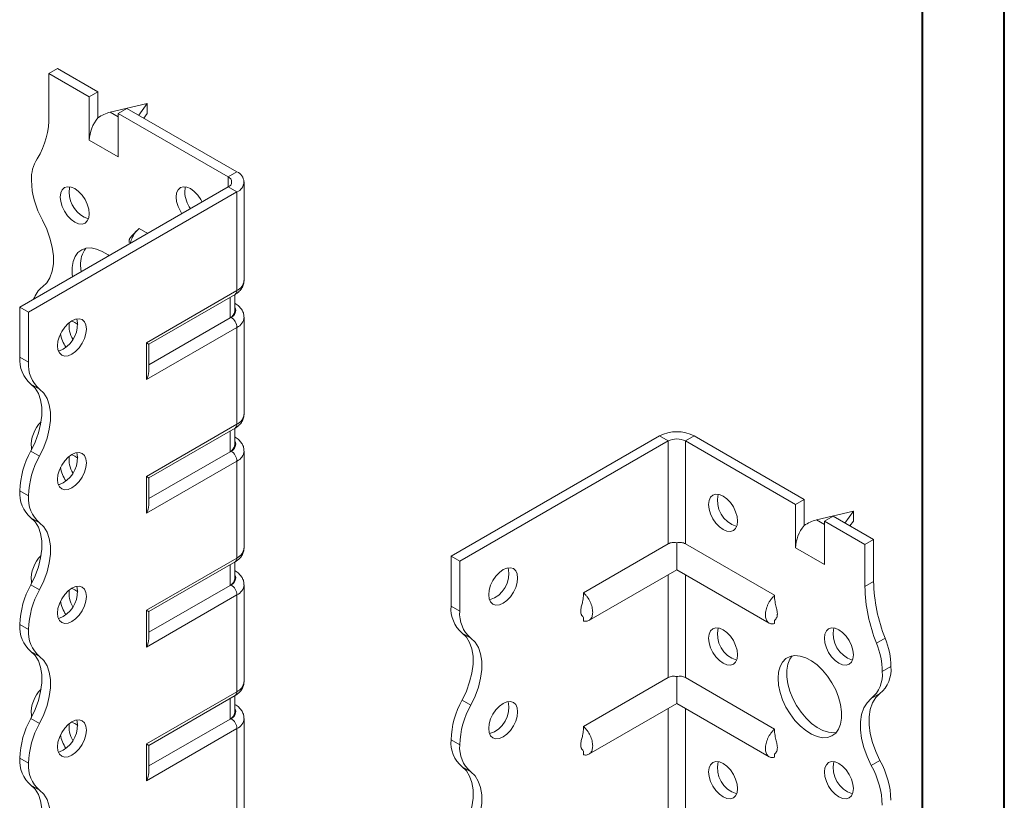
# Model space of a CAD drawing. Header units: millimetres. Extents: x 0 to 210, y 0 to 297.
# Tile 4 of 6: x 150 to 210, y 112 to 160. Entities that reach past the tile are written whole.
import ezdxf

# ---------------------------------------------------------------- set-up
doc = ezdxf.new("R2010")
doc.units = ezdxf.units.MM

msp = doc.modelspace()

# ---------------------------------------------------------------- linework, layer by layer
at = {"color": 7, "linetype": 'Continuous', "lineweight": 40}
for p, q in [((210.079, 0.215), (210.079, 297.215)), ((205.079, 5.215), (205.079, 292.215))]:
    msp.add_line(p, q, dxfattribs=at)
at = {"color": 7, "linetype": 'Continuous', "lineweight": 15}
for p, q in [((151.716, 156.758), (152.246, 157.064)), ((154.721, 155.636), (152.246, 157.064)), ((151.716, 156.758), (151.716, 154.194)), ((154.191, 155.329), (151.716, 156.758)), ((154.721, 155.636), (154.191, 155.329)), ((154.191, 152.676), (154.191, 155.329)), ((154.721, 154.042), (154.721, 155.636)), ((157.726, 154.921), (155.472, 154.385)), ((155.958, 154.309), (156.489, 154.615)), ((163.206, 150.737), (156.489, 154.615)), ((157.211, 154.198), (157.726, 154.921)), ((157.726, 154.921), (157.726, 154.309)), ((155.472, 154.385), (155.958, 154.105)), ((155.958, 151.655), (155.958, 154.309)), ((162.676, 150.431), (155.958, 154.309)), ((157.726, 154.309), (157.52, 154.02)), ((154.191, 152.676), (155.958, 151.655)), ((162.676, 150.431), (163.206, 150.737)), ((162.676, 150.431), (162.676, 149.819)), ((149.948, 142.471), (162.676, 149.819)), ((162.676, 149.819), (163.206, 149.512)), ((163.646, 144.103), (163.646, 150.125)), ((150.478, 142.165), (163.206, 149.512)), ((163.206, 143.49), (163.206, 149.512)), ((157.766, 146.984), (157.231, 147.293)), ((153.66, 145.02), (153.688, 144.63)), ((157.68, 140.3), (163.206, 143.49)), ((157.827, 140.216), (163.103, 143.262)), ((163.079, 142.227), (163.079, 143.248)), ((162.787, 141.819), (162.787, 143.079)), ((163.103, 142.699), (163.079, 142.712)), ((163.103, 142.699), (163.079, 142.71)), ((150.478, 142.165), (149.948, 142.471)), ((149.948, 139.429), (149.948, 142.471)), ((150.478, 139.123), (150.478, 142.165)), ((162.787, 141.819), (157.827, 138.956)), ((162.853, 141.857), (162.787, 141.819)), ((163.646, 135.937), (163.646, 141.857)), ((163.206, 141.245), (157.68, 138.055)), ((163.206, 135.325), (163.206, 141.245)), ((157.68, 138.055), (157.68, 140.3)), ((157.827, 138.548), (157.827, 140.216)), ((149.948, 139.429), (150.478, 139.123)), ((151.154, 137.472), (150.623, 137.778)), ((157.68, 132.135), (163.206, 135.325)), ((157.827, 132.05), (163.103, 135.096)), ((162.787, 133.654), (162.787, 134.914)), ((163.079, 134.062), (163.079, 135.083)), ((163.103, 134.533), (163.079, 134.546)), ((163.103, 134.533), (163.079, 134.544)), ((176.288, 127.265), (189.016, 134.613)), ((176.818, 126.959), (189.546, 134.307)), ((189.546, 134.307), (189.016, 134.613)), ((189.546, 134.307), (189.546, 128.026)), ((190.607, 134.307), (191.137, 134.613)), ((190.607, 128.026), (190.607, 134.307)), ((190.607, 134.307), (197.324, 130.429)), ((191.137, 134.613), (197.854, 130.735)), ((150.623, 133.695), (151.154, 133.389)), ((150.655, 133.895), (150.658, 133.76)), ((162.787, 133.654), (157.827, 130.79)), ((162.853, 133.692), (162.787, 133.654)), ((163.646, 127.772), (163.646, 133.692)), ((163.206, 133.08), (157.68, 129.889)), ((163.206, 127.16), (163.206, 133.08)), ((157.68, 129.889), (157.68, 132.135)), ((157.827, 130.382), (157.827, 132.05)), ((150.478, 130.958), (149.948, 131.264)), ((149.948, 131.263), (149.948, 131.264)), ((149.948, 131.263), (150.478, 130.957)), ((150.478, 130.957), (150.478, 130.958)), ((197.854, 130.735), (197.324, 130.429)), ((197.854, 129.142), (197.854, 130.735)), ((197.324, 127.775), (197.324, 130.429)), ((200.86, 130.02), (198.606, 129.485)), ((200.344, 129.298), (200.86, 130.02)), ((200.86, 130.02), (200.86, 129.408)), ((151.153, 129.306), (150.623, 129.613)), ((198.606, 129.485), (199.092, 129.204)), ((199.092, 129.408), (199.622, 129.715)), ((199.092, 126.755), (199.092, 129.408)), ((199.092, 129.408), (201.567, 127.98)), ((199.622, 129.715), (202.097, 128.286)), ((200.86, 129.408), (200.654, 129.119)), ((201.567, 127.98), (202.097, 128.286)), ((202.097, 128.286), (202.097, 125.722)), ((189.546, 128.026), (184.374, 125.04)), ((190.076, 128.081), (190.076, 126.443)), ((190.607, 128.026), (196.051, 124.883)), ((197.324, 127.775), (199.092, 126.755)), ((201.567, 127.98), (201.567, 125.416)), ((157.68, 123.97), (163.206, 127.16)), ((157.827, 123.885), (163.103, 126.931)), ((163.079, 125.897), (163.079, 126.917)), ((176.288, 127.265), (176.818, 126.959)), ((176.288, 124.224), (176.288, 127.265)), ((176.818, 123.918), (176.818, 126.959)), ((162.787, 125.488), (162.787, 126.748)), ((163.103, 126.368), (163.079, 126.381)), ((163.103, 126.368), (163.079, 126.379)), ((184.711, 123.346), (190.076, 126.443)), ((190.076, 126.443), (195.714, 123.189)), ((150.655, 125.729), (150.658, 125.595)), ((189.546, 126.137), (189.546, 119.861)), ((190.607, 119.861), (190.607, 126.137)), ((201.567, 125.416), (202.097, 125.722)), ((150.623, 125.53), (151.154, 125.223)), ((162.787, 125.488), (157.827, 122.625)), ((162.853, 125.527), (162.787, 125.488)), ((163.646, 119.607), (163.646, 125.526)), ((163.206, 124.914), (157.68, 121.724)), ((163.206, 118.994), (163.206, 124.914)), ((157.68, 121.724), (157.68, 123.97)), ((157.827, 122.217), (157.827, 123.885)), ((176.288, 124.224), (176.818, 123.918)), ((184.373, 123.535), (184.374, 123.312)), ((196.051, 123.372), (196.051, 123.155)), ((150.478, 122.792), (149.948, 123.098)), ((149.948, 123.098), (150.478, 122.792)), ((149.948, 123.098), (149.948, 123.098)), ((150.478, 122.792), (150.478, 122.792)), ((177.493, 122.266), (176.963, 122.572)), ((202.274, 121.952), (202.804, 122.258)), ((151.153, 121.141), (150.623, 121.447)), ((202.627, 120.223), (203.158, 120.529)), ((189.546, 119.861), (184.374, 116.875)), ((190.076, 119.915), (190.076, 118.278)), ((190.607, 119.861), (196.051, 116.718)), ((157.68, 115.804), (163.206, 118.994)), ((157.827, 115.72), (163.103, 118.765)), ((162.787, 117.323), (162.787, 118.583)), ((163.079, 117.731), (163.079, 118.752)), ((176.963, 118.489), (177.493, 118.183)), ((202.482, 118.877), (201.952, 118.571)), ((163.103, 118.202), (163.079, 118.216)), ((163.103, 118.202), (163.079, 118.213)), ((184.711, 115.18), (190.076, 118.278)), ((189.546, 117.972), (189.546, 111.695)), ((190.076, 118.278), (195.714, 115.023)), ((190.607, 111.695), (190.607, 117.972)), ((150.623, 117.364), (151.154, 117.058)), ((150.655, 117.564), (150.655, 117.563)), ((150.655, 117.563), (150.658, 117.429)), ((162.787, 117.323), (157.827, 114.46)), ((162.853, 117.361), (162.787, 117.323)), ((163.646, 111.441), (163.646, 117.361)), ((163.206, 116.749), (157.68, 113.559)), ((163.206, 110.829), (163.206, 116.749)), ((157.68, 113.559), (157.68, 115.804)), ((157.827, 114.051), (157.827, 115.72)), ((176.818, 115.752), (176.288, 116.058)), ((176.288, 116.058), (176.818, 115.752)), ((176.288, 116.058), (176.288, 116.058)), ((176.818, 115.752), (176.818, 115.752)), ((150.478, 114.627), (149.948, 114.933)), ((149.948, 114.932), (149.948, 114.933)), ((149.948, 114.932), (150.478, 114.626)), ((184.373, 115.37), (184.374, 115.147)), ((196.051, 115.207), (196.051, 114.989)), ((150.478, 114.626), (150.478, 114.627)), ((177.493, 114.101), (176.963, 114.407)), ((201.952, 114.488), (202.483, 114.794)), ((151.153, 112.976), (150.623, 113.282))]:
    msp.add_line(p, q, dxfattribs=at)
at = {"color": 7, "linetype": 'Continuous', "lineweight": 15, "flags": 128}
for points in [[(154.191, 148.185), (154.16, 148.466), (154.072, 148.763), (153.932, 149.056), (153.749, 149.324), (153.535, 149.549), (153.307, 149.716), (153.078, 149.813), (152.865, 149.834), (152.682, 149.777), (152.541, 149.647), (152.453, 149.452), (152.423, 149.205), (152.453, 148.924), (152.541, 148.626), (152.682, 148.334), (152.865, 148.066), (153.078, 147.841), (153.307, 147.674), (153.535, 147.577), (153.749, 147.556), (153.932, 147.612), (154.072, 147.743), (154.16, 147.938), (154.191, 148.185)], [(153.006, 149.828), (152.983, 149.758), (152.953, 149.511)], [(161.085, 148.9), (161.003, 149.056), (160.82, 149.324), (160.607, 149.549), (160.378, 149.716), (160.149, 149.814), (159.936, 149.835), (159.753, 149.778), (159.612, 149.648), (159.524, 149.453), (159.494, 149.206), (159.524, 148.924), (159.612, 148.627), (159.753, 148.335), (159.847, 148.186)], [(160.077, 149.829), (160.054, 149.759), (160.024, 149.512)], [(151.33, 143.712), (151.59, 143.957), (151.791, 144.28), (151.928, 144.671), (151.997, 145.12), (151.997, 145.616), (151.928, 146.146), (151.791, 146.695), (151.59, 147.249), (151.33, 147.795)], [(155.399, 145.618), (155.335, 145.666), (154.987, 145.885), (154.642, 146.031), (154.31, 146.098), (154.003, 146.084), (153.731, 145.99), (153.501, 145.82), (153.322, 145.577), (153.2, 145.271), (153.138, 144.911), (153.138, 144.508), (153.157, 144.324)], [(153.13, 141.654), (152.901, 141.487), (152.688, 141.262), (152.505, 140.994), (152.364, 140.702), (152.276, 140.405), (152.246, 140.123), (152.276, 139.876), (152.364, 139.681), (152.505, 139.551), (152.688, 139.494), (152.901, 139.516), (153.13, 139.613), (153.359, 139.78), (153.572, 140.005), (153.755, 140.273), (153.895, 140.565), (153.984, 140.862), (154.014, 141.144), (153.984, 141.391), (153.895, 141.586), (153.755, 141.716), (153.572, 141.773), (153.359, 141.751), (153.13, 141.654)], [(153.483, 141.428), (153.307, 141.55), (153.105, 141.64)], [(152.6, 139.919), (152.371, 139.822), (152.299, 139.806)], [(150.623, 137.778), (150.883, 137.532), (151.084, 137.21), (151.22, 136.819), (151.29, 136.369), (151.29, 135.873), (151.22, 135.344), (151.084, 134.795), (150.883, 134.24), (150.623, 133.695)], [(151.154, 133.389), (151.413, 133.934), (151.614, 134.488), (151.751, 135.038), (151.82, 135.567), (151.82, 136.063), (151.751, 136.513), (151.614, 136.904), (151.413, 137.226), (151.154, 137.472)], [(153.13, 133.489), (152.901, 133.322), (152.688, 133.097), (152.505, 132.829), (152.364, 132.537), (152.276, 132.239), (152.246, 131.958), (152.276, 131.711), (152.364, 131.516), (152.505, 131.386), (152.688, 131.329), (152.901, 131.35), (153.13, 131.447), (153.359, 131.614), (153.572, 131.839), (153.755, 132.107), (153.895, 132.4), (153.984, 132.697), (154.014, 132.978), (153.984, 133.225), (153.895, 133.42), (153.755, 133.551), (153.572, 133.607), (153.359, 133.586), (153.13, 133.489)], [(153.483, 133.262), (153.307, 133.385), (153.105, 133.474)], [(152.6, 131.754), (152.371, 131.656), (152.299, 131.641)], [(192.021, 130.428), (192.051, 130.675), (192.139, 130.87), (192.28, 131.001), (192.463, 131.057), (192.676, 131.036), (192.905, 130.939), (193.133, 130.772), (193.347, 130.547), (193.53, 130.279), (193.67, 129.987), (193.758, 129.689), (193.789, 129.408), (193.758, 129.161), (193.67, 128.966), (193.53, 128.836), (193.347, 128.779), (193.133, 128.8), (192.905, 128.898), (192.676, 129.064), (192.463, 129.289), (192.28, 129.557), (192.139, 129.85), (192.051, 130.147), (192.021, 130.428)], [(150.623, 129.613), (150.883, 129.367), (151.083, 129.045), (151.22, 128.654), (151.29, 128.204), (151.29, 127.708), (151.22, 127.178), (151.084, 126.629), (150.883, 126.075), (150.623, 125.53)], [(151.154, 125.223), (151.413, 125.769), (151.614, 126.323), (151.751, 126.872), (151.82, 127.402), (151.82, 127.898), (151.751, 128.347), (151.614, 128.739), (151.413, 129.061), (151.153, 129.306)], [(179.47, 126.449), (179.241, 126.282), (179.028, 126.057), (178.845, 125.789), (178.704, 125.496), (178.616, 125.199), (178.586, 124.918), (178.616, 124.671), (178.704, 124.476), (178.845, 124.345), (179.028, 124.289), (179.241, 124.31), (179.47, 124.407), (179.698, 124.574), (179.912, 124.799), (180.095, 125.067), (180.235, 125.359), (180.323, 125.657), (180.354, 125.938), (180.323, 126.185), (180.235, 126.38), (180.095, 126.51), (179.912, 126.567), (179.698, 126.546), (179.47, 126.449)], [(153.13, 125.323), (152.901, 125.157), (152.688, 124.932), (152.505, 124.664), (152.364, 124.371), (152.276, 124.074), (152.246, 123.792), (152.276, 123.546), (152.364, 123.35), (152.505, 123.22), (152.688, 123.164), (152.901, 123.185), (153.13, 123.282), (153.359, 123.449), (153.572, 123.674), (153.755, 123.942), (153.895, 124.234), (153.984, 124.531), (154.014, 124.813), (153.984, 125.06), (153.895, 125.255), (153.755, 125.385), (153.572, 125.442), (153.359, 125.421), (153.13, 125.323)], [(153.483, 125.097), (153.307, 125.219), (153.105, 125.309)], [(152.6, 123.588), (152.371, 123.491), (152.299, 123.475)], [(192.021, 122.263), (192.051, 122.51), (192.139, 122.705), (192.28, 122.835), (192.463, 122.892), (192.676, 122.871), (192.905, 122.773), (193.133, 122.607), (193.347, 122.382), (193.53, 122.114), (193.67, 121.821), (193.758, 121.524), (193.789, 121.243), (193.758, 120.996), (193.67, 120.801), (193.53, 120.67), (193.347, 120.614), (193.133, 120.635), (192.905, 120.732), (192.676, 120.899), (192.463, 121.124), (192.28, 121.392), (192.139, 121.684), (192.051, 121.981), (192.021, 122.263)], [(199.092, 122.264), (199.122, 122.51), (199.21, 122.706), (199.351, 122.836), (199.534, 122.892), (199.747, 122.871), (199.976, 122.774), (200.204, 122.607), (200.418, 122.382), (200.601, 122.114), (200.741, 121.822), (200.829, 121.525), (200.86, 121.243), (200.829, 120.996), (200.741, 120.801), (200.601, 120.671), (200.418, 120.614), (200.204, 120.635), (199.976, 120.733), (199.747, 120.9), (199.534, 121.125), (199.351, 121.393), (199.21, 121.685), (199.122, 121.982), (199.092, 122.264)], [(176.963, 118.489), (177.222, 119.035), (177.423, 119.589), (177.56, 120.138), (177.63, 120.668), (177.63, 121.164), (177.56, 121.613), (177.423, 122.004), (177.222, 122.327), (176.963, 122.572)], [(177.493, 118.183), (177.753, 118.728), (177.954, 119.283), (178.09, 119.832), (178.16, 120.362), (178.16, 120.858), (178.09, 121.307), (177.954, 121.698), (177.753, 122.021), (177.493, 122.266)], [(150.623, 121.447), (150.883, 121.202), (151.083, 120.879), (151.22, 120.488), (151.29, 120.039), (151.29, 119.543), (151.22, 119.013), (151.084, 118.464), (150.883, 117.909), (150.623, 117.364)], [(151.154, 117.058), (151.413, 117.603), (151.614, 118.158), (151.751, 118.707), (151.82, 119.236), (151.82, 119.733), (151.751, 120.182), (151.614, 120.573), (151.413, 120.896), (151.153, 121.141)], [(196.263, 119.814), (196.295, 120.197), (196.387, 120.531), (196.539, 120.807), (196.744, 121.014), (196.996, 121.147), (197.287, 121.201), (197.607, 121.174), (197.947, 121.067), (198.295, 120.884), (198.641, 120.631), (198.972, 120.315), (199.279, 119.947), (199.552, 119.539), (199.781, 119.103), (199.96, 118.654), (200.082, 118.207), (200.145, 117.774), (200.145, 117.372), (200.082, 117.012), (199.96, 116.706), (199.781, 116.463), (199.552, 116.292), (199.279, 116.199), (198.972, 116.185), (198.641, 116.252), (198.295, 116.398), (197.947, 116.617), (197.607, 116.903), (197.287, 117.246), (196.996, 117.636), (196.744, 118.059), (196.539, 118.503), (196.387, 118.953), (196.295, 119.395), (196.263, 119.814)], [(197.124, 121.181), (196.986, 120.983), (196.864, 120.677), (196.802, 120.317), (196.802, 119.914), (196.864, 119.482), (196.986, 119.035), (197.165, 118.586), (197.394, 118.15), (197.667, 117.742), (197.974, 117.374), (198.306, 117.058), (198.651, 116.805), (198.999, 116.622), (199.339, 116.515), (199.66, 116.488), (199.822, 116.507)], [(201.952, 114.488), (201.693, 115.033), (201.492, 115.588), (201.355, 116.137), (201.286, 116.666), (201.286, 117.162), (201.355, 117.612), (201.492, 118.003), (201.693, 118.326), (201.952, 118.571)], [(202.482, 118.877), (202.223, 118.632), (202.022, 118.309), (201.885, 117.918), (201.816, 117.469), (201.816, 116.973), (201.885, 116.443), (202.022, 115.894), (202.223, 115.339), (202.483, 114.794)], [(179.47, 118.283), (179.241, 118.116), (179.028, 117.891), (178.845, 117.623), (178.704, 117.331), (178.616, 117.034), (178.586, 116.752), (178.616, 116.505), (178.704, 116.31), (178.845, 116.18), (179.028, 116.123), (179.241, 116.145), (179.47, 116.242), (179.698, 116.409), (179.912, 116.634), (180.095, 116.902), (180.235, 117.194), (180.323, 117.491), (180.354, 117.773), (180.323, 118.02), (180.235, 118.215), (180.095, 118.345), (179.912, 118.402), (179.698, 118.38), (179.47, 118.283)], [(153.13, 117.158), (152.901, 116.991), (152.688, 116.766), (152.505, 116.498), (152.364, 116.206), (152.276, 115.909), (152.246, 115.627), (152.276, 115.38), (152.364, 115.185), (152.505, 115.055), (152.688, 114.998), (152.901, 115.019), (153.13, 115.117), (153.359, 115.283), (153.572, 115.509), (153.755, 115.776), (153.895, 116.069), (153.984, 116.366), (154.014, 116.648), (153.984, 116.894), (153.895, 117.09), (153.755, 117.22), (153.572, 117.276), (153.359, 117.255), (153.13, 117.158)], [(153.483, 116.931), (153.307, 117.054), (153.105, 117.143)], [(152.6, 115.423), (152.371, 115.326), (152.299, 115.31)], [(176.963, 110.324), (177.222, 110.869), (177.423, 111.424), (177.56, 111.973), (177.63, 112.502), (177.629, 112.998), (177.56, 113.448), (177.423, 113.839), (177.222, 114.162), (176.963, 114.407)], [(192.021, 114.098), (192.051, 114.344), (192.139, 114.54), (192.28, 114.67), (192.463, 114.726), (192.676, 114.705), (192.905, 114.608), (193.133, 114.441), (193.347, 114.216), (193.53, 113.948), (193.67, 113.656), (193.758, 113.359), (193.789, 113.077), (193.758, 112.83), (193.67, 112.635), (193.53, 112.505), (193.347, 112.448), (193.133, 112.469), (192.905, 112.567), (192.676, 112.734), (192.463, 112.959), (192.28, 113.226), (192.139, 113.519), (192.051, 113.816), (192.021, 114.098)], [(199.092, 114.098), (199.122, 114.345), (199.21, 114.54), (199.351, 114.671), (199.534, 114.727), (199.747, 114.706), (199.976, 114.609), (200.204, 114.442), (200.418, 114.217), (200.601, 113.949), (200.741, 113.656), (200.829, 113.359), (200.86, 113.078), (200.829, 112.831), (200.741, 112.636), (200.601, 112.505), (200.418, 112.449), (200.204, 112.47), (199.976, 112.567), (199.747, 112.734), (199.534, 112.959), (199.351, 113.227), (199.21, 113.52), (199.122, 113.817), (199.092, 114.098)], [(177.493, 110.018), (177.753, 110.563), (177.954, 111.117), (178.091, 111.667), (178.16, 112.196), (178.16, 112.692), (178.09, 113.142), (177.953, 113.533), (177.753, 113.855), (177.493, 114.101)], [(150.623, 113.282), (150.883, 113.036), (151.083, 112.714), (151.22, 112.323), (151.29, 111.873), (151.29, 111.377), (151.22, 110.847), (151.083, 110.298), (150.883, 109.744), (150.623, 109.198)], [(151.153, 108.892), (151.413, 109.437), (151.614, 109.992), (151.751, 110.541), (151.82, 111.071), (151.82, 111.567), (151.751, 112.016), (151.614, 112.408), (151.413, 112.73), (151.153, 112.976)]]:
    msp.add_lwpolyline(points, dxfattribs=at)
at = {"color": 7, "linetype": 'Continuous', "lineweight": 15}
for centre, radius, start, end in [((147.112, 154.006), 4.608, 327.74846, 2.33871), ((156.49, 152.57), 2.302, 140.22793, 177.36071), ((152.956, 150.318), 2.303, 147.74162, 182.29833), ((162.56, 150.125), 0.327, 290.78342, 69.21658), ((162.974, 150.125), 0.655, 290.78342, 69.21658), ((155.964, 150.391), 5.312, 181.78232, 209.26309), ((154.69, 149.514), 1.737, 180.09569, 251.46791), ((161.917, 149.596), 1.894, 182.54209, 215.65471), ((155.203, 145.122), 1.547, 141.65353, 183.77236), ((162.895, 144.178), 0.754, 294.37466, 354.3052), ((152.27, 142.475), 1.553, 127.23476, 161.82827), ((162.961, 143.463), 0.246, 305.01333, 6.29885), ((162.579, 142.277), 0.503, 294.37466, 354.3052), ((162.703, 142.262), 0.431, 290.26685, 29.20572), ((151.729, 141.422), 1.737, 300.09623, 11.47264), ((154.547, 141.339), 1.589, 172.49112, 211.152), ((162.439, 141.21), 0.768, 2.60548, 57.39452), ((162.91, 141.921), 0.738, 293.67078, 355.26631), ((154.385, 141.161), 1.973, 188.68352, 214.85578), ((151.901, 139.264), 1.96, 175.16429, 229.31203), ((152.431, 138.958), 1.96, 175.16429, 229.31203), ((162.895, 136.012), 0.754, 294.37466, 354.3052), ((152.658, 134.052), 2.009, 134.71765, 184.47723), ((162.961, 135.298), 0.246, 305.01333, 6.29885), ((190.076, 132.566), 2.306, 62.60967, 117.39033), ((162.703, 134.096), 0.431, 290.26685, 29.20572), ((190.076, 133.283), 1.153, 62.60967, 117.39033), ((155.257, 131.099), 5.312, 150.73691, 178.21768), ((151.729, 133.256), 1.737, 300.09623, 11.47264), ((162.579, 134.112), 0.503, 294.37466, 354.3052), ((162.439, 133.045), 0.768, 2.60548, 57.39452), ((162.91, 133.756), 0.738, 293.67078, 355.26631), ((155.787, 130.792), 5.312, 150.73691, 178.21768), ((154.547, 133.174), 1.589, 172.49112, 211.152), ((154.385, 132.996), 1.973, 188.68352, 214.85578), ((151.9, 131.098), 1.959, 175.16254, 229.32327), ((152.43, 130.792), 1.959, 175.16254, 229.32327), ((194.203, 130.668), 1.645, 166.50195, 253.49268), ((199.624, 127.669), 2.302, 140.22793, 177.36071), ((162.895, 127.847), 0.754, 294.37466, 354.3052), ((152.658, 125.886), 2.009, 134.71765, 184.47723), ((162.961, 127.133), 0.246, 305.01333, 6.29885), ((178.171, 126.177), 1.645, 286.50732, 13.49805), ((162.579, 125.947), 0.503, 294.37466, 354.3052), ((162.703, 125.931), 0.431, 290.26685, 29.20572), ((211.853, 125.91), 9.758, 181.10398, 201.97437), ((155.257, 122.933), 5.312, 150.73691, 178.21768), ((155.787, 122.627), 5.312, 150.73691, 178.21768), ((151.729, 125.091), 1.737, 300.09623, 11.47264), ((154.547, 125.009), 1.589, 172.49112, 211.152), ((162.439, 124.879), 0.768, 2.60548, 57.39452), ((162.91, 125.59), 0.738, 293.67078, 355.26631), ((211.323, 125.604), 9.758, 181.10398, 201.97437), ((154.385, 124.83), 1.973, 188.68352, 214.85578), ((178.241, 124.059), 1.96, 175.16429, 229.31203), ((178.771, 123.752), 1.96, 175.16429, 229.31203), ((151.9, 122.933), 1.959, 175.16254, 229.32327), ((152.43, 122.627), 1.959, 175.16254, 229.32327), ((194.203, 122.502), 1.645, 166.50195, 253.49268), ((201.274, 122.503), 1.645, 166.50195, 253.49268), ((198.278, 120.432), 4.881, 1.13517, 21.97152), ((197.747, 120.126), 4.881, 1.13517, 21.97152), ((201.205, 120.364), 1.96, 310.68797, 4.83571), ((200.674, 120.058), 1.96, 310.68797, 4.83571), ((152.658, 117.721), 2.009, 134.72167, 184.47672), ((162.895, 119.681), 0.754, 294.37466, 354.3052), ((162.961, 118.967), 0.246, 305.01333, 6.29885), ((181.597, 115.893), 5.312, 150.73691, 178.21768), ((162.703, 117.765), 0.431, 290.26685, 29.20572), ((182.127, 115.587), 5.312, 150.73691, 178.21768), ((178.171, 118.012), 1.645, 286.50732, 13.49805), ((155.257, 114.768), 5.312, 150.73691, 178.21768), ((151.729, 116.925), 1.737, 300.09623, 11.47264), ((162.579, 117.781), 0.503, 294.37466, 354.3052), ((162.439, 116.714), 0.768, 2.60548, 57.39452), ((162.91, 117.425), 0.738, 293.67078, 355.26631), ((155.787, 114.462), 5.312, 150.73691, 178.21768), ((154.547, 116.843), 1.589, 172.49112, 211.152), ((154.385, 116.665), 1.973, 188.68352, 214.85578), ((178.239, 115.893), 1.959, 175.16254, 229.32327), ((178.77, 115.586), 1.959, 175.16254, 229.32327), ((151.9, 114.767), 1.959, 175.16254, 229.32327), ((152.43, 114.461), 1.959, 175.16254, 229.32327), ((194.203, 114.337), 1.645, 166.50195, 253.49268), ((201.274, 114.338), 1.645, 166.50195, 253.49268), ((197.322, 111.893), 5.308, 1.78273, 29.26742), ((197.852, 112.199), 5.308, 1.78273, 29.26742)]:
    msp.add_arc(centre, radius, start, end, dxfattribs=at)
for centre, major_axis, ratio, start_param, end_param in [((155.472, 153.16), (1.39, 0.796), 0.717477, 1.181016, 1.704614), ((157.327, 140.504), (0.5, -0.289), 0.00007, 0.000041, 0.785439), ((157.327, 138.259), (0.354, 0.612), 0.577335, 4.71243, 5.497828), ((157.327, 132.339), (0.5, -0.289), 0.00007, 0.000041, 0.785439), ((157.327, 130.094), (0.354, 0.612), 0.577335, 4.71243, 5.497828), ((198.606, 128.26), (1.39, 0.796), 0.717477, 1.181016, 1.704614), ((157.327, 124.174), (0.5, -0.289), 0.00007, 0.000041, 0.785439), ((157.327, 121.928), (0.354, 0.612), 0.577335, 4.71243, 5.497828), ((157.327, 116.008), (0.5, -0.289), 0.00007, 0.000041, 0.785439), ((157.327, 113.763), (0.354, 0.612), 0.577335, 4.71243, 5.497828)]:
    msp.add_ellipse(centre, major_axis=major_axis, ratio=ratio, start_param=start_param, end_param=end_param, dxfattribs=at)
for points, knots in [([(157.075, 147.139), (157.041, 147.098), (156.972, 147.015), (156.845, 146.897), (156.744, 146.79), (156.677, 146.687), (156.649, 146.625), (156.636, 146.585), (156.628, 146.547), (156.625, 146.511), (156.626, 146.48), (156.63, 146.454), (156.637, 146.436), (156.642, 146.434), (156.645, 146.432)], [0, 0, 0, 0, 0.166886, 0.344882, 0.596682, 0.711409, 0.755274, 0.792282, 0.824827, 0.855782, 0.888001, 0.923721, 0.961115, 1, 1, 1, 1]), ([(157.231, 147.293), (157.175, 147.238), (157.037, 147.101), (156.855, 146.82), (156.732, 146.552), (156.711, 146.408), (156.705, 146.372)], [0, 0, 0, 0, 0.225912, 0.558443, 0.890983, 1, 1, 1, 1]), ([(163.103, 143.262), (163.154, 143.294), (163.283, 143.375), (163.451, 143.539), (163.581, 143.756), (163.646, 143.949), (163.638, 144.064), (163.636, 144.099)], [0, 0, 0, 0, 0.1688164, 0.426424, 0.6675166, 0.9001969, 1, 1, 1, 1]), ([(163.636, 141.861), (163.637, 141.911), (163.64, 142.043), (163.561, 142.247), (163.421, 142.454), (163.26, 142.601), (163.144, 142.673), (163.103, 142.699)], [0, 0, 0, 0, 0.143881, 0.382041, 0.617863, 0.86431, 1, 1, 1, 1]), ([(163.103, 135.096), (163.154, 135.128), (163.283, 135.21), (163.451, 135.374), (163.581, 135.591), (163.646, 135.784), (163.638, 135.899), (163.636, 135.934)], [0, 0, 0, 0, 0.168816, 0.426424, 0.667517, 0.900197, 1, 1, 1, 1]), ([(163.636, 133.695), (163.637, 133.745), (163.64, 133.878), (163.561, 134.082), (163.421, 134.289), (163.26, 134.435), (163.144, 134.507), (163.103, 134.533)], [0, 0, 0, 0, 0.143881, 0.382041, 0.617863, 0.86431, 1, 1, 1, 1]), ([(190.076, 128.081), (190.03, 128.095), (189.982, 128.104), (189.886, 128.112), (189.839, 128.111), (189.702, 128.095), (189.617, 128.067), (189.546, 128.026)], [0, 0, 0, 0, 0.25, 0.25, 0.5, 0.5, 1, 1, 1, 1]), ([(190.607, 128.026), (190.571, 128.047), (190.532, 128.064), (190.45, 128.091), (190.405, 128.101), (190.313, 128.111), (190.267, 128.112), (190.171, 128.104), (190.123, 128.095), (190.076, 128.081)], [0, 0, 0, 0, 0.25, 0.25, 0.5, 0.5, 0.75, 0.75, 1, 1, 1, 1]), ([(163.103, 126.931), (163.154, 126.963), (163.283, 127.044), (163.451, 127.209), (163.581, 127.425), (163.646, 127.619), (163.638, 127.734), (163.636, 127.768)], [0, 0, 0, 0, 0.1688164, 0.426424, 0.6675166, 0.9001969, 1, 1, 1, 1]), ([(163.636, 125.53), (163.637, 125.58), (163.64, 125.712), (163.561, 125.917), (163.421, 126.123), (163.26, 126.27), (163.144, 126.342), (163.103, 126.368)], [0, 0, 0, 0, 0.143881, 0.382041, 0.617863, 0.86431, 1, 1, 1, 1]), ([(184.373, 124.836), (184.36, 124.719), (184.337, 124.52), (184.268, 124.281), (184.227, 124.103), (184.204, 123.951), (184.209, 123.818), (184.233, 123.728), (184.271, 123.647), (184.338, 123.584), (184.361, 123.54), (184.373, 123.516)], [0, 0, 0, 0, 0.183504, 0.31194, 0.386743, 0.467744, 0.560177, 0.6132, 0.6742, 0.824602, 1, 1, 1, 1]), ([(184.374, 123.312), (184.414, 123.301), (184.454, 123.296), (184.53, 123.293), (184.567, 123.297), (184.636, 123.311), (184.668, 123.323), (184.729, 123.355), (184.757, 123.375), (184.807, 123.423), (184.83, 123.451), (184.869, 123.514), (184.886, 123.549), (184.912, 123.626), (184.922, 123.667), (184.936, 123.754), (184.939, 123.801), (184.939, 123.898), (184.936, 123.948), (184.922, 124.051), (184.912, 124.104), (184.872, 124.265), (184.833, 124.374), (184.731, 124.588), (184.671, 124.689), (184.567, 124.833), (184.53, 124.878), (184.453, 124.964), (184.414, 125.003), (184.374, 125.04)], [0, 0, 0, 0, 0.0625, 0.0625, 0.125, 0.125, 0.1875, 0.1875, 0.25, 0.25, 0.3125, 0.3125, 0.375, 0.375, 0.4375, 0.4375, 0.5, 0.5, 0.5625, 0.5625, 0.625, 0.625, 0.75, 0.75, 0.875, 0.875, 0.9375, 0.9375, 1, 1, 1, 1]), ([(196.051, 124.883), (196.011, 124.846), (195.971, 124.807), (195.895, 124.721), (195.858, 124.676), (195.789, 124.581), (195.757, 124.532), (195.696, 124.43), (195.668, 124.377), (195.618, 124.271), (195.595, 124.218), (195.556, 124.11), (195.539, 124.055), (195.513, 123.948), (195.503, 123.895), (195.489, 123.792), (195.486, 123.741), (195.486, 123.596), (195.499, 123.508), (195.552, 123.354), (195.592, 123.291), (195.693, 123.194), (195.754, 123.162), (195.858, 123.139), (195.894, 123.136), (195.971, 123.139), (196.011, 123.144), (196.051, 123.155)], [0, 0, 0, 0, 0.0625, 0.0625, 0.125, 0.125, 0.1875, 0.1875, 0.25, 0.25, 0.3125, 0.3125, 0.375, 0.375, 0.4375, 0.4375, 0.5, 0.5, 0.625, 0.625, 0.75, 0.75, 0.875, 0.875, 0.9375, 0.9375, 1, 1, 1, 1]), ([(196.056, 123.361), (196.059, 123.362), (196.065, 123.362), (196.114, 123.421), (196.175, 123.524), (196.21, 123.635), (196.218, 123.737), (196.214, 123.853), (196.177, 124.051), (196.092, 124.333), (196.066, 124.557), (196.051, 124.679)], [0, 0, 0, 0, 0.08308, 0.205474, 0.3297739, 0.4350469, 0.4818904, 0.5270815, 0.6370912, 0.80214, 1, 1, 1, 1]), ([(190.076, 119.915), (190.03, 119.93), (189.982, 119.939), (189.886, 119.947), (189.839, 119.946), (189.702, 119.93), (189.617, 119.902), (189.546, 119.861)], [0, 0, 0, 0, 0.25, 0.25, 0.5, 0.5, 1, 1, 1, 1]), ([(190.607, 119.861), (190.571, 119.881), (190.532, 119.899), (190.449, 119.926), (190.405, 119.935), (190.268, 119.951), (190.17, 119.944), (190.076, 119.915)], [0, 0, 0, 0, 0.25, 0.25, 0.5, 0.5, 1, 1, 1, 1]), ([(163.103, 118.765), (163.154, 118.798), (163.283, 118.879), (163.451, 119.043), (163.581, 119.26), (163.646, 119.453), (163.638, 119.568), (163.636, 119.603)], [0, 0, 0, 0, 0.168816, 0.426424, 0.667517, 0.900197, 1, 1, 1, 1]), ([(163.636, 117.364), (163.637, 117.414), (163.64, 117.547), (163.561, 117.751), (163.421, 117.958), (163.26, 118.105), (163.144, 118.177), (163.103, 118.202)], [0, 0, 0, 0, 0.1438806, 0.382041, 0.6178627, 0.8643104, 1, 1, 1, 1]), ([(184.373, 116.671), (184.36, 116.554), (184.337, 116.355), (184.268, 116.116), (184.227, 115.938), (184.204, 115.785), (184.209, 115.652), (184.233, 115.563), (184.271, 115.482), (184.338, 115.418), (184.361, 115.374), (184.373, 115.35)], [0, 0, 0, 0, 0.183504, 0.31194, 0.386743, 0.467744, 0.560177, 0.6132, 0.6742, 0.824602, 1, 1, 1, 1]), ([(184.374, 115.147), (184.414, 115.136), (184.454, 115.131), (184.53, 115.128), (184.567, 115.131), (184.636, 115.146), (184.668, 115.158), (184.729, 115.189), (184.757, 115.21), (184.807, 115.258), (184.83, 115.286), (184.869, 115.349), (184.886, 115.384), (184.912, 115.46), (184.922, 115.501), (184.936, 115.589), (184.939, 115.636), (184.939, 115.733), (184.936, 115.783), (184.922, 115.885), (184.912, 115.939), (184.872, 116.1), (184.833, 116.209), (184.731, 116.422), (184.671, 116.524), (184.567, 116.667), (184.53, 116.713), (184.453, 116.798), (184.414, 116.838), (184.374, 116.875)], [0, 0, 0, 0, 0.0625, 0.0625, 0.125, 0.125, 0.1875, 0.1875, 0.25, 0.25, 0.3125, 0.3125, 0.375, 0.375, 0.4375, 0.4375, 0.5, 0.5, 0.5625, 0.5625, 0.625, 0.625, 0.75, 0.75, 0.875, 0.875, 0.9375, 0.9375, 1, 1, 1, 1]), ([(196.051, 116.718), (196.011, 116.681), (195.971, 116.641), (195.895, 116.556), (195.858, 116.51), (195.789, 116.416), (195.757, 116.367), (195.696, 116.265), (195.668, 116.212), (195.618, 116.106), (195.595, 116.052), (195.556, 115.944), (195.539, 115.89), (195.513, 115.782), (195.503, 115.73), (195.489, 115.627), (195.486, 115.576), (195.486, 115.43), (195.499, 115.342), (195.552, 115.189), (195.592, 115.125), (195.693, 115.028), (195.754, 114.996), (195.858, 114.974), (195.894, 114.971), (195.971, 114.973), (196.011, 114.979), (196.051, 114.989)], [0, 0, 0, 0, 0.0625, 0.0625, 0.125, 0.125, 0.1875, 0.1875, 0.25, 0.25, 0.3125, 0.3125, 0.375, 0.375, 0.4375, 0.4375, 0.5, 0.5, 0.625, 0.625, 0.75, 0.75, 0.875, 0.875, 0.9375, 0.9375, 1, 1, 1, 1]), ([(196.056, 115.196), (196.059, 115.196), (196.065, 115.196), (196.114, 115.256), (196.175, 115.359), (196.21, 115.47), (196.218, 115.572), (196.214, 115.688), (196.177, 115.885), (196.092, 116.168), (196.066, 116.392), (196.051, 116.514)], [0, 0, 0, 0, 0.08308, 0.205474, 0.329774, 0.435047, 0.48189, 0.527082, 0.637091, 0.80214, 1, 1, 1, 1])]:
    msp.add_open_spline(points, degree=3, knots=knots, dxfattribs=at)
for points in [[(184.374, 125.04), (184.373, 124.972), (184.373, 124.904), (184.373, 124.836)], [(196.051, 124.883), (196.051, 124.815), (196.051, 124.747), (196.051, 124.679)], [(184.374, 116.875), (184.373, 116.807), (184.373, 116.739), (184.373, 116.671)], [(196.051, 116.718), (196.051, 116.65), (196.051, 116.582), (196.051, 116.514)]]:
    msp.add_open_spline(points, degree=3, dxfattribs=at)

doc.saveas('drawing.dxf')
